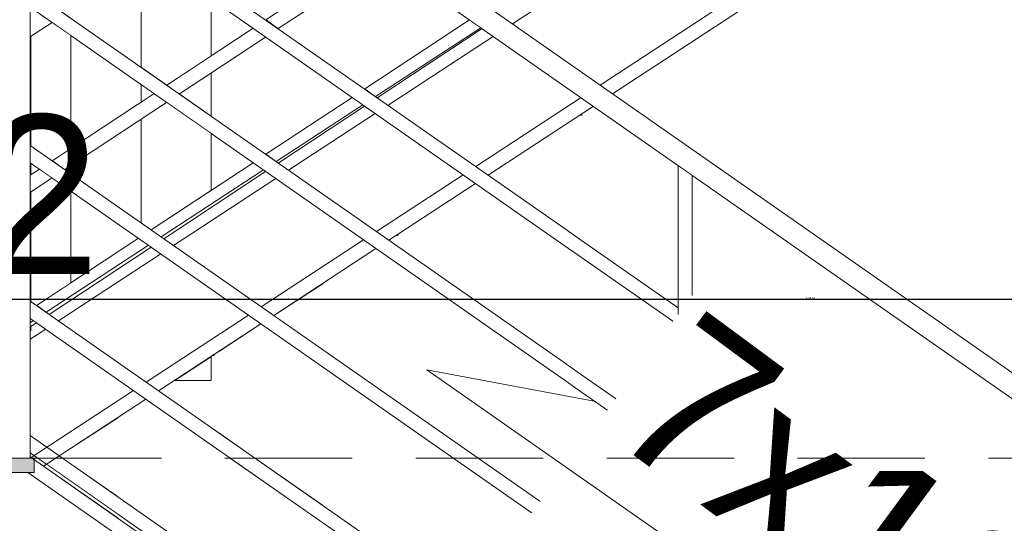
# Model space of a CAD drawing. Header units: millimetres. Extents: x 67877 to 166263, y -957 to 33454.
# Tile 73 of 98: x 80845 to 82237, y 20414 to 21126. Entities that reach past the tile are written whole.
import ezdxf

# ---------------------------------------------------------------- set-up
doc = ezdxf.new("R2010")
doc.units = ezdxf.units.MM
doc.linetypes.add('Przerywana gęsta', pattern=[135, 90, -45])
doc.linetypes.add('Wipeout_Contour', pattern=[1000, 0, -1000])
for name, color, linetype, lineweight in [('0_Nr_pióra__1', 7, 'Continuous', 13), ('0_Nr_pióra__103', 7, 'Continuous', 5), ('0_Nr_pióra__7', 7, 'Continuous', 20), ('inw_schody zewnętrzne_Nr_pióra__103', 7, 'Continuous', 5), ('inw_ściany zewnętrzne_Nr_pióra__61', 251, 'Continuous', 13)]:
    doc.layers.add(name, color=color, linetype=linetype, lineweight=lineweight)
doc.layers.add('inw_schody zewnętrzne', color=7, linetype='Continuous')
doc.styles.get("Standard").update_dxf_attribs({"font": 'arial.ttf'})
doc.styles.add('STYL_AUTOMATYCZNY_1', font='GOTHIC.TTF')
doc.dimstyles.new('ISO-25', dxfattribs={"dimtxt": 2.5, "dimasz": 2.5, "dimexe": 1.25, "dimexo": 0.625, "dimtad": 1, "dimtxsty": 'Standard', "dimcen": 2.5, "dimadec": 0, "dimazin": 0, "dimtfac": 1, "dimtmove": 0, "dimatfit": 3, "dimfxl": 1, "dimarcsym": 0})

# ---------------------------------------------------------------- blocks, each defined once
blk = doc.blocks.new('Wymiary_65_4', base_point=(768627.9, 17643.1))
at = {"layer": '0_Nr_pióra__1', "linetype": 'Continuous'}
for p, q in [((768627.9, 17643.1), (768477.9, 17793.1)), ((768477.9, 17793.1), (768777.9, 17793.1)), ((768777.9, 17793.1), (768627.9, 17643.1))]:
    blk.add_line(p, q, dxfattribs=at)
at = {"layer": '0_Nr_pióra__1', "insert": (768291.7, 17861.5), "char_height": 225, "attachment_point": 7, "style": 'STYL_AUTOMATYCZNY_1'}
blk.add_mtext('\\A1;{\\pql;\\fCentury Gothic|b0|i0|c238|p34;+13,42}', dxfattribs=at)
blk = doc.blocks.new('*D48')
at = {"color": 0, "lineweight": -2}
for p, q in [((79924.5, 21369.1), (79924.5, 20729.1)), ((84001.1, 21369.1), (84001.1, 20729.1)), ((83998.6, 20730.4), (79927, 20730.4))]:
    blk.add_line(p, q, dxfattribs=at)
at = {"color": 0}
for points in [[(79927, 20730.8), (79927, 20730), (79924.5, 20730.4)], [(83998.6, 20730), (83998.6, 20730.8), (84001.1, 20730.4)]]:
    blk.add_solid(points, dxfattribs=at)
at = {"layer": 'Defpoints', "color": 0}
for p in [(79924.5, 21369.7), (84001.1, 21369.7), (79924.5, 20730.4)]:
    blk.add_point(p, dxfattribs=at)
at = {"color": 0, "insert": (81962.8, 20732.5), "char_height": 2.5, "attachment_point": 5}
blk.add_mtext('4076,54', dxfattribs=at)

msp = doc.modelspace()

# ---------------------------------------------------------------- wipeouts: each hides what was drawn before it
at = {"linetype": 'Wipeout_Contour', "ltscale": 2310342.362843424}
msp.add_wipeout([(81639.706, 20992.705), (81637.115, 20991.011), (81639.706, 20991.011)], dxfattribs=at)
at = {"linetype": 'Wipeout_Contour', "ltscale": 2309550.625896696}
msp.add_wipeout([(81377.115, 20821.011), (81379.706, 20821.011), (81379.706, 20822.705)], dxfattribs=at)
at = {"linetype": 'Wipeout_Contour', "ltscale": 3078172.946819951}
msp.add_wipeout([(81016.423, 20800.236), (81115.696, 20865.145), (81115.696, 21280.578), (81016.423, 21280.578)], dxfattribs=at).dxf.layer = 'inw_schody zewnętrzne'
at = {"linetype": 'Wipeout_Contour', "ltscale": 4614787.102224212}
msp.add_wipeout([(80214.629, 21226.011), (80214.629, 20616.011), (80844.706, 20616.011), (80844.706, 20687.959), (80917.201, 20735.36), (80917.201, 21226.011)], dxfattribs=at).dxf.layer = 'inw_schody zewnętrzne'
at = {"linetype": 'Wipeout_Contour', "ltscale": 2308695.78480372}
msp.add_wipeout([(81063.586, 20616.011), (81115.696, 20616.011), (81115.696, 20650.084)], dxfattribs=at).dxf.layer = 'inw_schody zewnętrzne'
at = {"linetype": 'Wipeout_Contour', "ltscale": 3077597.009869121}
msp.add_wipeout([(80878.226, 20494.815), (80984.176, 20420.883), (80984.176, 20506.011), (80895.35, 20506.011)], dxfattribs=at).dxf.layer = 'inw_schody zewnętrzne'
at = {"linetype": 'Wipeout_Contour', "ltscale": 3078650.409120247}
msp.add_wipeout([(81127.536, 20320.846), (81274.472, 20218.313), (81274.472, 20506.011), (81127.536, 20506.011)], dxfattribs=at).dxf.layer = 'inw_schody zewnętrzne'

# ---------------------------------------------------------------- next in the draw order: wipeouts: each hides what was drawn before it
at = {"linetype": 'Wipeout_Contour', "ltscale": 2308758.993605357}
msp.add_wipeout([(81117.115, 20651.011), (81119.706, 20651.011), (81119.706, 20652.705)], dxfattribs=at)
at = {"linetype": 'Wipeout_Contour', "ltscale": 2308162.007001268}
msp.add_wipeout([(80844.706, 20494.061), (80844.706, 20324.583), (81087.581, 20324.583)], dxfattribs=at)
at = {"linetype": 'Wipeout_Contour', "ltscale": 3078670.372367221}
msp.add_wipeout([(81274.472, 20753.899), (81127.536, 20657.825), (81127.536, 20506.011), (81274.472, 20506.011)], dxfattribs=at).dxf.layer = 'inw_schody zewnętrzne'
at = {"linetype": 'Wipeout_Contour', "ltscale": 2308257.580051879}
msp.add_wipeout([(80984.176, 20564.09), (80895.35, 20506.011), (80984.176, 20506.011)], dxfattribs=at).dxf.layer = 'inw_schody zewnętrzne'

# ---------------------------------------------------------------- next in the draw order: wipeouts: each hides what was drawn before it
at = {"linetype": 'Wipeout_Contour', "ltscale": 15402197.27481013}
msp.add_wipeout([(80844.706, 20518.205), (80844.706, 20494.061), (81087.581, 20324.583), (81104.706, 20324.583), (81104.706, 20312.633), (81347.581, 20143.154), (81364.706, 20143.154), (81364.706, 20131.204), (81607.581, 19961.726), (81624.706, 19961.726), (81624.706, 19949.775), (81867.581, 19780.297), (81884.706, 19780.297), (81884.706, 19768.347), (82127.581, 19598.868), (82144.706, 19598.868), (82144.706, 19586.918), (82387.581, 19417.44), (82404.706, 19417.44), (82404.706, 19429.634)], dxfattribs=at)

# ---------------------------------------------------------------- next in the draw order: wipeouts: each hides what was drawn before it
at = {"linetype": 'Wipeout_Contour', "ltscale": 3851257.154830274}
msp.add_wipeout([(80859.706, 21595.79), (80859.706, 21559.208), (82387.538, 20493.084), (82389.706, 20496.19), (82389.706, 20528.153)], dxfattribs=at)

# ---------------------------------------------------------------- next in the draw order: linework, layer by layer
at = {"layer": '0_Nr_pióra__103', "linetype": 'Continuous'}
for p, q in [((81665.706, 21033.362), (82956.009, 21877.022)), ((81683.208, 21021.149), (82939.706, 21842.705)), ((81637.115, 20991.011), (81639.706, 20991.011)), ((81639.706, 20991.011), (81639.706, 20992.705))]:
    msp.add_line(p, q, dxfattribs=at)

# ---------------------------------------------------------------- next in the draw order: wipeouts: each hides what was drawn before it
at = {"linetype": 'Wipeout_Contour', "ltscale": 3081891.227768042}
msp.add_wipeout([(81634.706, 20627.188), (81634.706, 20602.8), (82389.706, 20075.959), (82389.706, 20100.347)], dxfattribs=at)
at = {"linetype": 'Wipeout_Contour', "ltscale": 3078783.940810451}
msp.add_wipeout([(80859.706, 20537.984), (80859.706, 20513.596), (81614.706, 19986.756), (81614.706, 20011.144)], dxfattribs=at)

# ---------------------------------------------------------------- next in the draw order: wipeouts: each hides what was drawn before it
at = {"linetype": 'Wipeout_Contour', "ltscale": 3081908.572472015}
msp.add_wipeout([(81634.706, 20817.188), (81634.706, 20792.8), (82389.706, 20265.959), (82389.706, 20290.347)], dxfattribs=at)
at = {"linetype": 'Wipeout_Contour', "ltscale": 3078801.214913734}
msp.add_wipeout([(80859.706, 20703.596), (81614.706, 20176.756), (81614.706, 20201.144), (80859.706, 20727.984)], dxfattribs=at)

# ---------------------------------------------------------------- next in the draw order: wipeouts: each hides what was drawn before it
at = {"linetype": 'Wipeout_Contour', "ltscale": 3078821.450808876}
msp.add_wipeout([(80859.706, 20947.984), (80859.706, 20923.596), (81614.706, 20396.756), (81614.706, 20421.144)], dxfattribs=at)
at = {"linetype": 'Wipeout_Contour', "ltscale": 3080989.128503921}
msp.add_wipeout([(81795.813, 20905.991), (81775.813, 20919.947), (81775.813, 19856.529), (81795.813, 19842.573)], dxfattribs=at)

# ---------------------------------------------------------------- next in the draw order: linework, layer by layer
at = {"layer": '0_Nr_pióra__103', "linetype": 'Continuous'}
for p, q in [((81775.813, 20718.723), (81775.813, 20919.947)), ((81795.813, 20704.767), (81795.813, 20905.991)), ((81775.813, 20718.723), (81634.706, 20817.188)), ((81775.813, 20694.335), (81634.706, 20792.8)), ((81775.813, 20694.335), (81775.813, 20718.723)), ((82650.133, 20108.62), (81795.813, 20704.767)), ((81795.813, 20680.379), (81795.813, 20704.767)), ((81775.813, 20528.723), (81775.813, 20694.335)), ((82650.133, 20084.232), (81795.813, 20680.379)), ((81795.813, 20514.767), (81795.813, 20680.379)), ((81775.813, 20528.723), (81634.706, 20627.188)), ((81775.813, 20504.335), (81634.706, 20602.8)), ((80878.226, 20494.815), (81023.129, 20589.559)), ((81775.813, 20504.335), (81775.813, 20528.723)), ((82650.133, 19918.62), (81795.813, 20514.767)), ((81795.813, 20490.379), (81795.813, 20514.767)), ((81775.813, 20308.723), (81775.813, 20504.335)), ((81087.581, 20324.583), (80856.242, 20486.011)), ((82650.133, 19894.232), (81795.813, 20490.379)), ((81795.813, 20294.767), (81795.813, 20490.379)), ((81634.706, 20407.188), (81614.706, 20421.144))]:
    msp.add_line(p, q, dxfattribs=at)

# ---------------------------------------------------------------- next in the draw order: wipeouts: each hides what was drawn before it
at = {"linetype": 'Wipeout_Contour', "ltscale": 3078841.938094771}
msp.add_wipeout([(80859.706, 21167.984), (80859.706, 21143.596), (81614.706, 20616.756), (81614.706, 20641.144)], dxfattribs=at)

# ---------------------------------------------------------------- next in the draw order: linework, layer by layer
at = {"layer": '0_Nr_pióra__103', "linetype": 'Continuous'}
for p, q in [((81041.172, 20601.356), (81185.894, 20695.982)), ((81119.706, 20651.011), (81119.706, 20652.705)), ((81117.115, 20651.011), (81119.706, 20651.011)), ((81634.706, 20627.188), (81614.706, 20641.144)), ((81634.706, 20602.8), (81614.706, 20616.756))]:
    msp.add_line(p, q, dxfattribs=at)
at = {"layer": 'inw_schody zewnętrzne_Nr_pióra__103', "linetype": 'Continuous'}
for p in [(81115.696, 20650.084), (81063.586, 20616.011)]:
    msp.add_line(p, (81115.696, 20616.011), dxfattribs=at)

# ---------------------------------------------------------------- next in the draw order: wipeouts: each hides what was drawn before it
at = {"linetype": 'Wipeout_Contour', "ltscale": 3078859.833979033}
msp.add_wipeout([(80859.706, 21333.596), (81614.706, 20806.756), (81614.706, 20831.144), (80859.706, 21357.984)], dxfattribs=at)

# ---------------------------------------------------------------- next in the draw order: linework, layer by layer
at = {"layer": '0_Nr_pióra__103', "linetype": 'Continuous'}
for p, q in [((81541.599, 21119.963), (82905.924, 22012.022)), ((81507.27, 20906.113), (81656.143, 21003.453)), ((81349.199, 20826.415), (81471.725, 20906.528)), ((81366.701, 20814.202), (81489.227, 20894.315)), ((81377.115, 20821.011), (81379.706, 20821.011)), ((81379.706, 20821.011), (81379.706, 20822.705)), ((81634.706, 20817.188), (81614.706, 20831.144)), ((81634.706, 20792.8), (81614.706, 20806.756)), ((81203.937, 20707.779), (81348.658, 20802.405))]:
    msp.add_line(p, q, dxfattribs=at)
at = {"layer": 'inw_schody zewnętrzne_Nr_pióra__103', "linetype": 'Continuous'}
msp.add_line((81016.423, 21058.627), (81016.423, 21205.347), dxfattribs=at)

# ---------------------------------------------------------------- next in the draw order: wipeouts: each hides what was drawn before it
at = {"linetype": 'Wipeout_Contour', "ltscale": 3077288.395457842}
msp.add_wipeout([(80859.706, 21595.79), (80829.706, 21616.724), (80829.706, 20516.724), (80859.706, 20495.79)], dxfattribs=at)
at = {"linetype": 'Wipeout_Contour', "ltscale": 3079607.111916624}
msp.add_wipeout([(81498.6, 21113.387), (81350.357, 21015.607), (81350.497, 21015.509), (81498.74, 21113.289)], dxfattribs=at)
at = {"linetype": 'Wipeout_Contour', "ltscale": 3078985.38845192}
msp.add_wipeout([(81332.39, 21003.756), (81210.383, 20923.281), (81210.523, 20923.183), (81332.53, 21003.658)], dxfattribs=at)
at = {"linetype": 'Wipeout_Contour', "ltscale": 3078372.111970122}
msp.add_wipeout([(81192.416, 20911.431), (81048.307, 20816.378), (81048.447, 20816.28), (81192.556, 20911.333)], dxfattribs=at)
at = {"linetype": 'Wipeout_Contour', "ltscale": 3077714.013247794}
msp.add_wipeout([(80886.232, 20709.474), (80886.372, 20709.377), (81030.481, 20804.429), (81030.34, 20804.527)], dxfattribs=at)

# ---------------------------------------------------------------- next in the draw order: hatches: boundary and pattern name
at = {"layer": '0_Nr_pióra__1', "linetype": 'Continuous'}
msp.add_hatch(color=256, dxfattribs=at).paths.add_polyline_path([(80865.058, 20486.011), (80865.058, 20506.011), (79942.032, 20506.011), (79942.032, 20486.011)])

# ---------------------------------------------------------------- next in the draw order: linework, layer by layer
at = {"layer": '0_Nr_pióra__1', "linetype": 'Continuous', "flags": 128}
msp.add_lwpolyline([(80865.058, 20486.011), (80865.058, 20506.011), (79942.032, 20506.011), (79942.032, 20486.011)], close=True, dxfattribs=at)
at = {"layer": '0_Nr_pióra__103', "linetype": 'Continuous'}
for p, q in [((80860.724, 20507.028), (81005.627, 20601.772)), ((81614.706, 20011.144), (80859.706, 20537.984)), ((81614.706, 19986.756), (80859.706, 20513.596)), ((80844.706, 20506.257), (80844.706, 20506.011)), ((82680.133, 19237.44), (80859.706, 20507.738))]:
    msp.add_line(p, q, dxfattribs=at)

# ---------------------------------------------------------------- next in the draw order: wipeouts: each hides what was drawn before it
at = {"linetype": 'Wipeout_Contour', "ltscale": 3846753.216384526}
msp.add_wipeout([(80859.706, 21101.931), (80860.139, 21102.073), (80890.506, 21122.104), (80890.366, 21122.201), (80859.706, 21101.978)], dxfattribs=at)
at = {"linetype": 'Wipeout_Contour', "ltscale": 3846727.284343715}
msp.add_wipeout([(80859.706, 20881.978), (80859.706, 20881.931), (80860.139, 20882.073), (80890.506, 20902.104), (80890.366, 20902.201)], dxfattribs=at)
at = {"linetype": 'Wipeout_Contour', "ltscale": 3846660.250928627}
msp.add_wipeout([(80859.706, 20691.978), (80859.706, 20691.931), (80860.138, 20692.073), (80868.405, 20697.526), (80868.265, 20697.624)], dxfattribs=at)

# ---------------------------------------------------------------- next in the draw order: wipeouts: each hides what was drawn before it
at = {"linetype": 'Wipeout_Contour', "ltscale": 3077397.985272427}
msp.add_wipeout([(80859.706, 21125.936), (80859.706, 21101.978), (80890.366, 21122.201), (80872.716, 21134.518)], dxfattribs=at)
at = {"linetype": 'Wipeout_Contour', "ltscale": 3077377.226696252}
msp.add_wipeout([(80872.716, 20914.518), (80859.706, 20905.936), (80859.706, 20881.978), (80890.366, 20902.201)], dxfattribs=at)
at = {"linetype": 'Wipeout_Contour', "ltscale": 2307994.56601833}
msp.add_wipeout([(80868.265, 20697.624), (80859.706, 20703.596), (80859.706, 20691.978)], dxfattribs=at)

# ---------------------------------------------------------------- next in the draw order: wipeouts: each hides what was drawn before it
at = {"linetype": 'Wipeout_Contour', "ltscale": 3846683.955792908}
msp.add_wipeout([(80860.139, 21102.073), (80859.706, 21101.931), (80859.706, 20947.984), (80860.276, 20947.586), (80860.276, 21102.164)], dxfattribs=at)
at = {"linetype": 'Wipeout_Contour', "ltscale": 3077335.40101082}
msp.add_wipeout([(80859.706, 20905.936), (80860.276, 20906.313), (80860.276, 20923.198), (80859.706, 20923.596)], dxfattribs=at)
at = {"linetype": 'Wipeout_Contour', "ltscale": 3846658.122760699}
msp.add_wipeout([(80859.706, 20881.931), (80859.706, 20727.984), (80860.276, 20727.586), (80860.276, 20882.164), (80860.139, 20882.073)], dxfattribs=at)
at = {"linetype": 'Wipeout_Contour', "ltscale": 3077679.020094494}
msp.add_wipeout([(80868.582, 20721.791), (80886.232, 20709.474), (81030.341, 20804.527), (81012.69, 20816.843)], dxfattribs=at)
at = {"linetype": 'Wipeout_Contour', "ltscale": 3846642.904696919}
msp.add_wipeout([(80859.706, 20691.931), (80859.706, 20685.819), (80860.276, 20686.192), (80860.276, 20692.164), (80860.138, 20692.073)], dxfattribs=at)

# ---------------------------------------------------------------- next in the draw order: linework, layer by layer
at = {"layer": '0_Nr_pióra__103', "linetype": 'Continuous'}
for p, q in [((80859.706, 20506.011), (80859.706, 21559.208)), ((80860.139, 21102.073), (80890.506, 21122.104)), ((80860.276, 20947.586), (80860.276, 21102.164)), ((80860.276, 20906.313), (80860.276, 20923.198)), ((80859.706, 20905.936), (80872.716, 20914.518)), ((80860.139, 20882.073), (80890.506, 20902.104)), ((80860.276, 20727.586), (80860.276, 20882.164)), ((80868.582, 20721.791), (81012.69, 20816.843)), ((80882.062, 20712.384), (81026.783, 20807.01)), ((80886.372, 20709.377), (81030.481, 20804.429)), ((80899.564, 20700.171), (81044.285, 20794.797)), ((81614.706, 20201.144), (80859.706, 20727.984)), ((81614.706, 20176.756), (80859.706, 20703.596)), ((80859.706, 20697.767), (80864.019, 20700.587)), ((80860.139, 20692.073), (80868.405, 20697.526)), ((81023.67, 20613.57), (81168.391, 20708.195)), ((80859.706, 20674.11), (80881.521, 20688.374)), ((80860.276, 20686.192), (80860.276, 20692.164))]:
    msp.add_line(p, q, dxfattribs=at)
at = {"layer": 'inw_schody zewnętrzne_Nr_pióra__103', "linetype": 'Continuous'}
msp.add_line((80917.201, 20883.476), (80917.201, 20753.86), dxfattribs=at)

# ---------------------------------------------------------------- next in the draw order: wipeouts: each hides what was drawn before it
at = {"linetype": 'Wipeout_Contour', "ltscale": 3078337.122222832}
msp.add_wipeout([(81030.657, 20828.694), (81048.307, 20816.378), (81192.416, 20911.431), (81174.766, 20923.747)], dxfattribs=at)

# ---------------------------------------------------------------- next in the draw order: linework, layer by layer
at = {"layer": '0_Nr_pióra__103', "linetype": 'Continuous'}
for p, q in [((81062.328, 20806.594), (81207.049, 20901.219)), ((81186.435, 20719.992), (81331.156, 20814.618))]:
    msp.add_line(p, q, dxfattribs=at)
at = {"layer": 'inw_schody zewnętrzne_Nr_pióra__103', "linetype": 'Continuous'}
msp.add_line((81115.696, 20964.966), (81115.696, 20884.785), dxfattribs=at)

# ---------------------------------------------------------------- next in the draw order: wipeouts: each hides what was drawn before it
at = {"linetype": 'Wipeout_Contour', "ltscale": 3078950.401933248}
msp.add_wipeout([(81192.733, 20935.597), (81210.383, 20923.281), (81332.39, 21003.756), (81314.74, 21016.072)], dxfattribs=at)
at = {"linetype": 'Wipeout_Contour', "ltscale": 3077821.533143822}
msp.add_wipeout([(81052.442, 21009.105), (80908.333, 20914.052), (80908.473, 20913.954), (81052.582, 21009.007)], dxfattribs=at)

# ---------------------------------------------------------------- next in the draw order: linework, layer by layer
at = {"layer": '0_Nr_pióra__103', "linetype": 'Continuous'}
for p, q in [((81207.59, 20925.23), (81330.116, 21005.343)), ((81210.523, 20923.183), (81332.53, 21003.658)), ((81225.092, 20913.017), (81347.619, 20993.13))]:
    msp.add_line(p, q, dxfattribs=at)

# ---------------------------------------------------------------- next in the draw order: wipeouts: each hides what was drawn before it
at = {"linetype": 'Wipeout_Contour', "ltscale": 3079572.128646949}
msp.add_wipeout([(81332.707, 21027.923), (81350.357, 21015.607), (81498.6, 21113.387), (81480.95, 21125.703)], dxfattribs=at)
at = {"linetype": 'Wipeout_Contour', "ltscale": 3078434.860002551}
msp.add_wipeout([(81192.416, 21101.431), (81070.408, 21020.956), (81070.549, 21020.858), (81192.556, 21101.333)], dxfattribs=at)
at = {"linetype": 'Wipeout_Contour', "ltscale": 3077786.546766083}
msp.add_wipeout([(80890.683, 20926.368), (80908.333, 20914.052), (81052.442, 21009.105), (81034.792, 21021.421)], dxfattribs=at)

# ---------------------------------------------------------------- next in the draw order: linework, layer by layer
at = {"layer": '0_Nr_pióra__103', "linetype": 'Continuous'}
for p, q in [((81365.662, 21004.927), (81514.535, 21102.267)), ((80890.683, 20926.368), (81034.792, 21021.421)), ((81489.768, 20918.326), (81638.641, 21015.666)), ((80908.473, 20913.954), (81052.582, 21009.007)), ((81614.706, 20421.144), (80859.706, 20947.984)), ((81614.706, 20396.756), (80859.706, 20923.596)), ((81030.657, 20828.694), (81174.766, 20923.747)), ((81044.826, 20818.807), (81189.547, 20913.432)), ((81048.447, 20816.28), (81192.556, 20911.333))]:
    msp.add_line(p, q, dxfattribs=at)
at = {"layer": 'inw_schody zewnętrzne_Nr_pióra__103', "linetype": 'Continuous'}
for p, q in [((80917.201, 21103.476), (80917.201, 20943.86)), ((81016.423, 21009.305), (81016.423, 21034.239)), ((81016.423, 20838.627), (81016.423, 20985.347)), ((80917.201, 20919.902), (80917.201, 20907.864))]:
    msp.add_line(p, q, dxfattribs=at)

# ---------------------------------------------------------------- next in the draw order: block references
at = {"linetype": 'Continuous'}
msp.add_blockref('Wymiary_65_4', (80365.885, 20506.011), dxfattribs=at)

# ---------------------------------------------------------------- next in the draw order: wipeouts: each hides what was drawn before it
at = {"linetype": 'Wipeout_Contour', "ltscale": 3079056.634518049}
msp.add_wipeout([(81358.626, 21211.061), (81210.383, 21113.281), (81210.523, 21113.183), (81358.766, 21210.963)], dxfattribs=at)
at = {"linetype": 'Wipeout_Contour', "ltscale": 3078399.876884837}
msp.add_wipeout([(81052.758, 21033.272), (81070.408, 21020.956), (81192.416, 21101.43), (81174.766, 21113.747)], dxfattribs=at)

# ---------------------------------------------------------------- next in the draw order: linework, layer by layer
at = {"layer": '0_Nr_pióra__103', "linetype": 'Continuous'}
for p, q in [((81052.758, 21033.272), (81174.766, 21113.747)), ((81070.549, 21020.858), (81192.556, 21101.333)), ((81192.733, 20935.597), (81314.74, 21016.072))]:
    msp.add_line(p, q, dxfattribs=at)
at = {"layer": 'inw_schody zewnętrzne_Nr_pióra__103', "linetype": 'Continuous'}
for p, q in [((81115.696, 21154.966), (81115.696, 21074.785)), ((81115.696, 21050.827), (81115.696, 20989.353))]:
    msp.add_line(p, q, dxfattribs=at)

# ---------------------------------------------------------------- next in the draw order: wipeouts: each hides what was drawn before it
at = {"linetype": 'Wipeout_Contour', "ltscale": 3079021.654704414}
msp.add_wipeout([(81192.733, 21125.597), (81210.383, 21113.281), (81358.626, 21211.061), (81340.976, 21223.377)], dxfattribs=at)

# ---------------------------------------------------------------- next in the draw order: linework, layer by layer
at = {"layer": '0_Nr_pióra__103', "linetype": 'Continuous'}
for p, q in [((82650.133, 20346.426), (80859.706, 21595.79)), ((82647.966, 20311.357), (80859.706, 21559.208)), ((81614.706, 20831.144), (80859.706, 21357.984)), ((81614.706, 20806.756), (80859.706, 21333.596)), ((81192.733, 21125.597), (81340.976, 21223.377)), ((81210.523, 21113.183), (81358.766, 21210.963)), ((81614.706, 20641.144), (80859.706, 21167.984)), ((81614.706, 20616.756), (80859.706, 21143.596)), ((81332.707, 21027.923), (81480.95, 21125.703)), ((81348.159, 21017.14), (81497.033, 21114.48)), ((81350.497, 21015.509), (81498.74, 21113.289))]:
    msp.add_line(p, q, dxfattribs=at)

# ---------------------------------------------------------------- next in the draw order: wipeouts: each hides what was drawn before it
at = {"linetype": 'Wipeout_Contour', "ltscale": 3081421.893658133}
msp.add_wipeout([(81838.302, 20793.226), (82385.214, 20389.533), (81953.696, 19804.925), (81406.784, 20208.618)], dxfattribs=at).dxf.layer = '0_Nr_pióra__7'

# ---------------------------------------------------------------- next in the draw order: linework, layer by layer
at = {"layer": '0_Nr_pióra__1', "linetype": 'Continuous'}
for p, q in [((82174.63, 20104.646), (81420.343, 20630.989)), ((81420.343, 20630.989), (81659.577, 20586.051))]:
    msp.add_line(p, q, dxfattribs=at)
at = {"layer": 'inw_ściany zewnętrzne_Nr_pióra__61', "linetype": 'Przerywana gęsta', "ltscale": 2, "flags": 128}
msp.add_lwpolyline([(80865.058, 20506.011), (90410.826, 20506.011)], dxfattribs=at)

# ---------------------------------------------------------------- next in the draw order: texts
at = {"layer": '0_Nr_pióra__7', "linetype": 'Continuous', "insert": (81715.948, 20055.148), "char_height": 225, "attachment_point": 8, "rotation": 323.567775, "line_spacing_factor": 0.963147, "style": 'STYL_AUTOMATYCZNY_1'}
msp.add_mtext('\\A1;{\\pqc;\\fCentury Gothic|b0|i0|c238|p34;7\\fCentury Gothic|b0|i0|c238|p34;x1\\fCentury Gothic|b0|i0|c238|p34;8\\P\\pqc;\\fCentury Gothic|b0|i0|c238|p34;2\\fCentury Gothic|b0|i0|c238|p34;6}', dxfattribs=at)

# ---------------------------------------------------------------- next in the draw order: dimensions: what is measured, and where the dimension line sits
dim = msp.add_linear_dim(base=(79924.544, 20730.368), p1=(84001.087, 21369.701), p2=(79924.544, 21369.701), dimstyle='ISO-25')
dim.commit()
dim.dimension.update_dxf_attribs({"geometry": '*D48', "text_midpoint": (81962.816, 20732.495)})

doc.saveas('drawing.dxf')
